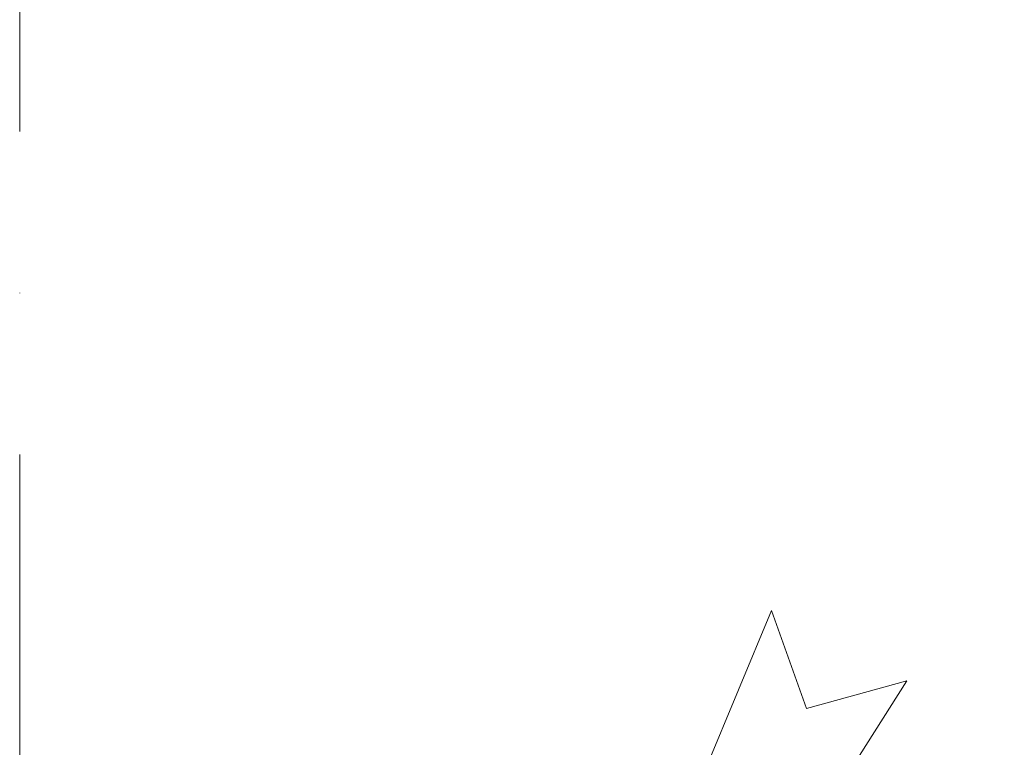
# Model space of a CAD drawing. Header units: centimetres. Extents: x -9388 to 91680, y -1419244 to 50347.
# Tile 166 of 183: x 45074 to 45623, y -688986 to -688580. Entities that reach past the tile are written whole.
import ezdxf
from ezdxf.enums import TextEntityAlignment as Align

# ---------------------------------------------------------------- set-up
doc = ezdxf.new("R2010")
doc.units = ezdxf.units.CM
doc.linetypes.add('Kropki i Kreski', pattern=[360, 180, -90, 0, -90])
doc.layers.add('Osie', color=7, linetype='Continuous')
for name, color, linetype, lineweight in [('Osie_Nr_pióra__1', 7, 'Continuous', 13), ('Osie_Nr_pióra__4', 7, 'Continuous', 13), ('Q_podkład', 8, 'Continuous', 9), ('Q_strzałki', 3, 'Continuous', 13)]:
    doc.layers.add(name, color=color, linetype=linetype, lineweight=lineweight)
doc.styles.add('GENERATED_STYLE_3', font='calibri.ttf')

# ---------------------------------------------------------------- blocks, each defined once
blk = doc.blocks.new('Standardowy znacznik siatki_7')
at = {"layer": 'Osie_Nr_pióra__4', "linetype": 'Kropki i Kreski'}
blk.add_line((1000, 0), (12138.23, 0), dxfattribs=at)
at = {"layer": 'Osie_Nr_pióra__1', "style": 'GENERATED_STYLE_3'}
for tag, p in [('AC_MarkerText_1_0', (-125, 5.72)), ('AC_MarkerText_1_1', (13263.23, 5.72))]:
    blk.add_attdef(tag, text='', height=100, rotation=270, dxfattribs=at).set_placement(p, align=Align.MIDDLE_CENTER)
blk = doc.blocks.new('PAB.02_RZUT DACHU')
at = {"layer": 'Osie', "color": 8, "linetype": 'Continuous', "zscale": 1000, "rotation": 89.9999999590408}
blk.add_blockref('Standardowy znacznik siatki_7', (45074, -712523.39), dxfattribs=at)
blk = doc.blocks.new('*U457')
at = {"layer": 'Q_strzałki'}
for p, q in [((0.001006, 0.002669), (0.003962, 0.004863)), ((0.002566, 0.001456), (0.003962, 0.004863)), ((-0.001585, -0.000942), (0.001744, 0.002665)), ((0.001006, 0.002669), (0.002252, 0.002663)), ((0.002566, 0.001456), (0.002252, 0.002663)), ((-0.000293, -0.001945), (0.00238, 0.002171)), ((-0.001585, -0.000942), (-0.000473, -0.000843)), ((-0.000293, -0.001945), (-0.000473, -0.000843))]:
    blk.add_line(p, q, dxfattribs=at)

msp = doc.modelspace()

# ---------------------------------------------------------------- block references
at = {"layer": 'Q_podkład'}
msp.add_blockref('PAB.02_RZUT DACHU', (0, 20000), dxfattribs=at)
at = {"layer": 'Q_strzałki', "ltscale": 0.1, "extrusion": (0.000265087, -0.000186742, 1), "xscale": 51988.60958037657, "yscale": 51988.60958037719, "zscale": 50000.00000000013, "rotation": 190.3846408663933}
msp.add_blockref('*U457', (45496.44, -689011.89, 140.74), dxfattribs=at)

doc.saveas('drawing.dxf')
